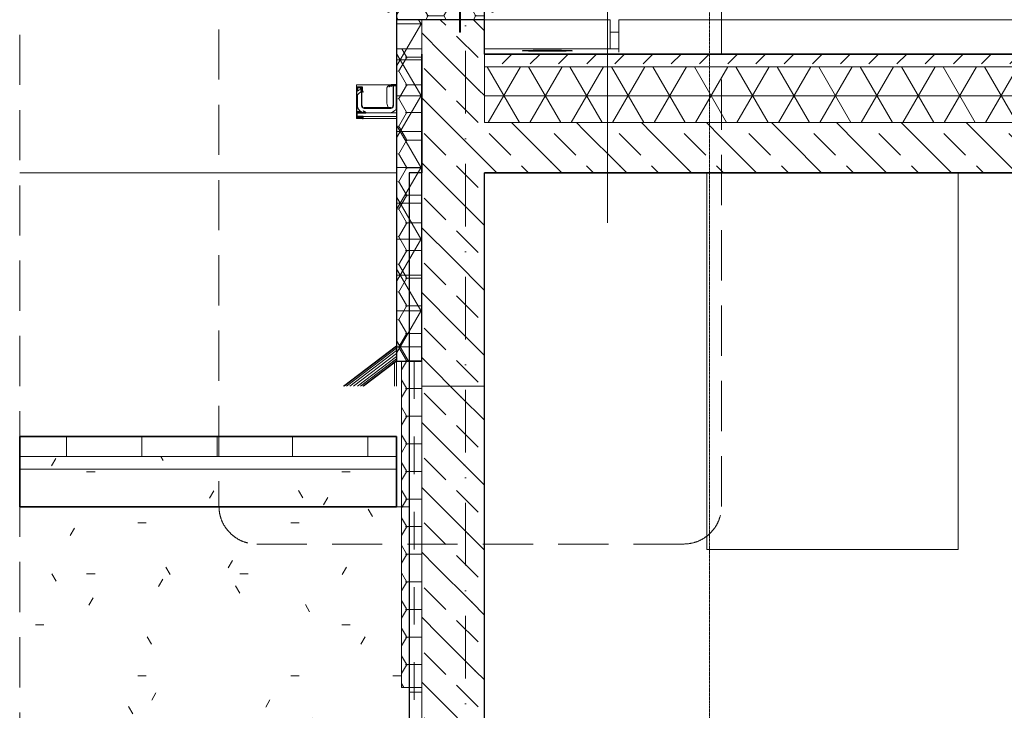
# Model space of a CAD drawing. Header units: millimetres. Extents: x -3176 to 162662, y -36434 to 57907.
# Tile 5 of 155: x 62303 to 66222, y 409 to 3160. Entities that reach past the tile are written whole.
import ezdxf

# ---------------------------------------------------------------- set-up
doc = ezdxf.new("R2010")
doc.units = ezdxf.units.MM
for name, pattern in [('1-Sheet - 32170-CIV-6170-DW-2035-015-02 - PRZEKROJE A-A - B-B$0$A_Dash_1_5mm', [30, 15, -15]), ('1-Sheet - 32170-CIV-6170-DW-2035-015-02 - PRZEKROJE A-A - B-B$0$A_Dash_Dot_2_5mm_Axis', [45, 25, -10, 0, -10]), ('1-Sheet - 32170-CIV-6170-DW-2035-015-02 - PRZEKROJE A-A - B-B$0$A_Hidden_2_0mm', [30, 20, -10]), ('DASHED', [0.75, 0.5, -0.25])]:
    doc.linetypes.add(name, pattern=pattern)
doc.layers.get('0').update_dxf_attribs({"lineweight": 5})
for name, color, linetype, lineweight in [('!UG_kształtki', 10, 'Continuous', 30), ('!UG_wymiary', 7, 'Continuous', 5), ('1-Sheet - 32170-CIV-6170-DW-2035-015-02 - PRZEKROJE A-A - B-B$0$A-COLS', 8, 'Continuous', 0), ('1-Sheet - 32170-CIV-6170-DW-2035-015-02 - PRZEKROJE A-A - B-B$0$A-DETL', 8, 'Continuous', 0), ('1-Sheet - 32170-CIV-6170-DW-2035-015-02 - PRZEKROJE A-A - B-B$0$A-DETL-GENF', 8, 'Continuous', 0), ('1-Sheet - 32170-CIV-6170-DW-2035-015-02 - PRZEKROJE A-A - B-B$0$A-DETL-THIN', 8, 'Continuous', 0), ('1-Sheet - 32170-CIV-6170-DW-2035-015-02 - PRZEKROJE A-A - B-B$0$A-FLOR', 8, 'Continuous', 0), ('1-Sheet - 32170-CIV-6170-DW-2035-015-02 - PRZEKROJE A-A - B-B$0$A-FLOR-HRAL', 8, 'Continuous', 0), ('1-Sheet - 32170-CIV-6170-DW-2035-015-02 - PRZEKROJE A-A - B-B$0$A-FLOR-MCUT', 8, 'Continuous', 0), ('1-Sheet - 32170-CIV-6170-DW-2035-015-02 - PRZEKROJE A-A - B-B$0$A-FLOR-PATT', 8, 'Continuous', 0), ('1-Sheet - 32170-CIV-6170-DW-2035-015-02 - PRZEKROJE A-A - B-B$0$A-GENM', 8, 'Continuous', 0), ('1-Sheet - 32170-CIV-6170-DW-2035-015-02 - PRZEKROJE A-A - B-B$0$A-ROOF', 8, 'Continuous', 0), ('1-Sheet - 32170-CIV-6170-DW-2035-015-02 - PRZEKROJE A-A - B-B$0$A-ROOF-IDEN', 8, 'Continuous', 0), ('1-Sheet - 32170-CIV-6170-DW-2035-015-02 - PRZEKROJE A-A - B-B$0$A-ROOF-PATT', 8, 'Continuous', 0), ('1-Sheet - 32170-CIV-6170-DW-2035-015-02 - PRZEKROJE A-A - B-B$0$A-WALL', 8, 'Continuous', 0), ('1-Sheet - 32170-CIV-6170-DW-2035-015-02 - PRZEKROJE A-A - B-B$0$A-WALL-PATT', 8, 'Continuous', 0), ('1-Sheet - 32170-CIV-6170-DW-2035-015-02 - PRZEKROJE A-A - B-B$0$Q-SPCQ', 8, 'Continuous', 0), ('1-Sheet - 32170-CIV-6170-DW-2035-015-02 - PRZEKROJE A-A - B-B$0$S-BEAM', 8, 'Continuous', 0), ('1-Sheet - 32170-CIV-6170-DW-2035-015-02 - PRZEKROJE A-A - B-B$0$S-GRID', 8, 'Continuous', 0), ('G-ANNO-SYMB', 111, 'DASHED', 9)]:
    doc.layers.add(name, color=color, linetype=linetype, lineweight=lineweight)
pattern_1 = [(315, (15908.845, 400), (12.93157, 12.93157), [12.192, -6.096]), (315, (15922.053, 400), (12.93157, 12.93157), [20.32, 0, 0, 0])]
pattern_2 = [(0, (15908.844, 400), (81.28, 20.32), [3.353, -57.607, 3.353, -57.607, -325.12]), (0, (15908.844, 400), (81.28, 20.32), [-121.92, 3.353, -118.567, 3.353, -57.607, -142.24]), (0, (15908.844, 400), (81.28, 20.32), [-304.8, 3.353, -37.287, 3.353, -98.247]), (120, (15939.324, 410.16), (-58.237636, 60.230545), [3.353, -57.607, 3.353, -57.607, -325.12]), (120, (15939.324, 410.16), (-58.237636, 60.230545), [-121.92, 3.353, -118.567, 3.353, -57.607, -142.24]), (120, (15939.324, 410.16), (-58.237636, 60.230545), [-304.8, 3.353, -37.287, 3.353, -98.247]), (240, (15949.484, 450.8), (-23.042364, -80.550545), [3.353, -57.607, 3.353, -57.607, -325.12]), (240, (15949.484, 450.8), (-23.042364, -80.550545), [-121.92, 3.353, -118.567, 3.353, -57.607, -142.24]), (240, (15949.484, 450.8), (-23.042364, -80.550545), [-304.8, 3.353, -37.287, 3.353, -98.247])]
pattern_3 = [(0, (15908.844, 400), (9.525, 5.499), [6.35, -12.7]), (120, (15908.844, 400), (-9.5247737, 5.499392), [6.35, -12.7]), (60, (15908.844, 400), (0.0002263, 10.998392), [0, -12.7, 6.35, 0])]

# ---------------------------------------------------------------- blocks, each defined once
blk = doc.blocks.new('1-Sheet - 32170-CIV-6170-DW-2035-015-02 - PRZEKROJE A-A - B-B$0$Railing - słupek_balustrady60x6-1062895-B2_SC_AA - Dep_PW')
at = {"layer": '1-Sheet - 32170-CIV-6170-DW-2035-015-02 - PRZEKROJE A-A - B-B$0$A-FLOR-HRAL'}
for p, q in [((6125.53, 389), (6125.53, 412.05)), ((6130.13, 414.71), (6125.93, 412.28)), ((6130.93, 389), (6130.93, 415.17)), ((6131.53, 389), (6131.53, 415.17)), ((6125.53, 358), (6125.53, 384)), ((6130.93, 358), (6130.93, 384)), ((6131.53, 358), (6131.53, 384)), ((6125.53, 326), (6125.53, 353)), ((6130.93, 326), (6130.93, 353)), ((6131.53, 326), (6131.53, 353))]:
    blk.add_line(p, q, dxfattribs=at)
at = {"layer": '1-Sheet - 32170-CIV-6170-DW-2035-015-02 - PRZEKROJE A-A - B-B$0$A-FLOR-HRAL', "flags": 128}
for points in [[(6125.93, 412.28), (6125.84, 412.23), (6125.75, 412.18), (6125.68, 412.14), (6125.61, 412.1), (6125.57, 412.08), (6125.54, 412.06), (6125.53, 412.05)], [(6130.93, 415.17), (6130.91, 415.16), (6130.85, 415.12), (6130.75, 415.07), (6130.63, 415), (6130.47, 414.91), (6130.3, 414.81), (6130.13, 414.71)]]:
    blk.add_lwpolyline(points, dxfattribs=at)
blk = doc.blocks.new('1-Sheet - 32170-CIV-6170-DW-2035-015-02 - PRZEKROJE A-A - B-B$0$Railing - słupek_balustrady60x6-V2-B2_SC_AA - Dep_PW')
at = {"layer": '1-Sheet - 32170-CIV-6170-DW-2035-015-02 - PRZEKROJE A-A - B-B$0$A-FLOR-HRAL'}
for p, q in [((6036.53, 415.17), (6030.59, 415.17)), ((6030.59, 389), (6030.59, 415.17)), ((6030.59, 358), (6030.59, 384)), ((6030.59, 326), (6030.59, 353))]:
    blk.add_line(p, q, dxfattribs=at)
blk = doc.blocks.new('1-Sheet - 32170-CIV-6170-DW-2035-015-02 - PRZEKROJE A-A - B-B$0$Railing - słupek_balustrady60x6-V3-B2_SC_AA - Dep_PW')
at = {"layer": '1-Sheet - 32170-CIV-6170-DW-2035-015-02 - PRZEKROJE A-A - B-B$0$A-FLOR-HRAL'}
for p, q in [((5918.65, 415.17), (5912.65, 415.17)), ((5912.65, 389), (5912.65, 415.17)), ((5918.65, 389), (5918.65, 415.17)), ((5912.65, 358), (5912.65, 384)), ((5918.65, 358), (5918.65, 384)), ((5912.65, 326), (5912.65, 353)), ((5918.65, 326), (5918.65, 353))]:
    blk.add_line(p, q, dxfattribs=at)
blk = doc.blocks.new('1-Sheet - 32170-CIV-6170-DW-2035-015-02 - PRZEKROJE A-A - B-B$0$Railing - słupek_balustrady60x6-V4-B2_SC_AA - Dep_PW')
at = {"layer": '1-Sheet - 32170-CIV-6170-DW-2035-015-02 - PRZEKROJE A-A - B-B$0$A-FLOR-HRAL'}
for p, q in [((5750.53, 327.94), (5750.53, 412.05)), ((5755.13, 414.71), (5750.93, 412.28)), ((5755.93, 327.68), (5755.93, 415.17)), ((5755.93, 415.17), (5756.33, 415.17)), ((5756.53, 415.17), (5756.33, 415.17)), ((5756.53, 389), (5756.53, 415.17)), ((5756.53, 358), (5756.53, 384)), ((5756.53, 327.65), (5756.53, 353))]:
    blk.add_line(p, q, dxfattribs=at)
at = {"layer": '1-Sheet - 32170-CIV-6170-DW-2035-015-02 - PRZEKROJE A-A - B-B$0$A-FLOR-HRAL', "flags": 128}
for points in [[(5750.93, 412.28), (5750.84, 412.23), (5750.75, 412.18), (5750.68, 412.14), (5750.61, 412.1), (5750.57, 412.08), (5750.54, 412.06), (5750.53, 412.05)], [(5755.93, 415.17), (5755.91, 415.16), (5755.85, 415.12), (5755.75, 415.07), (5755.63, 415), (5755.47, 414.91), (5755.3, 414.81), (5755.13, 414.71)]]:
    blk.add_lwpolyline(points, dxfattribs=at)
blk = doc.blocks.new('1-Sheet - 32170-CIV-6170-DW-2035-015-02 - PRZEKROJE A-A - B-B$0$Railing - Railing-1024618-B2_SC_AA - Dep_PW')
at = {"layer": '1-Sheet - 32170-CIV-6170-DW-2035-015-02 - PRZEKROJE A-A - B-B$0$A-FLOR-HRAL'}
for points in [[(5755.78, 415.29), (5757.27, 415.29), (5758.48, 416.17), (5758.94, 417.58), (5758.48, 419), (5757.27, 419.88), (5755.78, 419.88), (5754.54, 418.89), (5754.11, 417.58), (5754.57, 416.17), (5755.14, 415.75)], [(5757.03, 384), (5757.03, 389), (5756.53, 389), (5756.53, 384)], [(5757.03, 353), (5757.03, 358), (5756.53, 358), (5756.53, 353)], [(5757.03, 311), (5757.03, 326), (5756.53, 326), (5756.53, 311)]]:
    blk.add_hatch(color=256, dxfattribs=at).paths.add_polyline_path(points)
for p, q in [((5844.78, 420), (5756.53, 420)), ((5959.78, 420), (5850.28, 420)), ((6036.53, 420), (5965.28, 420)), ((6131.53, 420), (6048.53, 420)), ((5756.53, 415.17), (5844.78, 415.17)), ((5850.28, 415.17), (5959.78, 415.17)), ((5965.28, 415.17), (6036.53, 415.17)), ((6048.53, 415.17), (6131.53, 415.17)), ((5757.03, 389), (5756.53, 389)), ((5756.53, 389), (5756.53, 384)), ((5844.78, 389), (5757.03, 389)), ((5757.03, 384), (5757.03, 389)), ((5959.78, 389), (5850.28, 389)), ((6036.53, 389), (5965.28, 389)), ((6132.03, 389), (6048.53, 389)), ((6132.03, 389), (6132.03, 384)), ((5756.53, 384), (5757.03, 384)), ((5757.03, 384), (5844.78, 384)), ((5850.28, 384), (5959.78, 384)), ((5965.28, 384), (6036.53, 384)), ((6048.53, 384), (6132.03, 384)), ((5757.03, 358), (5756.53, 358)), ((5756.53, 358), (5756.53, 353)), ((5844.78, 358), (5757.03, 358)), ((5757.03, 353), (5757.03, 358)), ((5959.78, 358), (5850.28, 358)), ((6036.53, 358), (5965.28, 358)), ((6132.03, 358), (6048.53, 358)), ((6132.03, 358), (6132.03, 353)), ((5756.53, 353), (5757.03, 353)), ((5757.03, 353), (5844.78, 353)), ((5850.28, 353), (5959.78, 353)), ((5965.28, 353), (6036.53, 353)), ((6048.53, 353), (6132.03, 353)), ((5757.03, 326), (5756.53, 326)), ((5756.53, 326), (5756.53, 323.5)), ((5757.03, 323.5), (5757.03, 326)), ((5844.78, 326), (5770.03, 326)), ((5959.78, 326), (5850.28, 326)), ((6036.53, 326), (5965.28, 326)), ((6132.03, 326), (6048.53, 326)), ((6132.03, 326), (6132.03, 316)), ((5756.53, 323.5), (5756.53, 316)), ((5757.03, 316), (5757.03, 323.5)), ((5756.53, 316), (5756.53, 311)), ((5757.03, 311), (5757.03, 316)), ((5756.53, 311), (5757.03, 311)), ((5816.53, 311), (5820.03, 311))]:
    blk.add_line(p, q, dxfattribs=at)
for start, end in [(0, 180), (180, 0)]:
    blk.add_arc((5756.53, 417.58), 2.41, start, end, dxfattribs=at)
for points, knots in [([(5755.73, 419.86), (5755.69, 419.85), (5755.59, 419.81), (5755.46, 419.75), (5755.32, 419.68), (5755.18, 419.59), (5755.01, 419.47), (5754.85, 419.33), (5754.71, 419.18), (5754.64, 419.1), (5754.61, 419.06)], [-0.3927693, -0.3927693, -0.3927693, -0.3927693, -0.375, -0.3541667, -0.3333333, -0.3125, -0.2916667, -0.25, -0.2291667, -0.2083333, -0.2083333, -0.2083333, -0.2083333]), ([(5758.44, 419.06), (5758.41, 419.1), (5758.34, 419.18), (5758.2, 419.33), (5758.04, 419.47), (5757.87, 419.59), (5757.74, 419.68), (5757.6, 419.75), (5757.46, 419.81), (5757.37, 419.85), (5757.32, 419.86)], [-0.7916667, -0.7916667, -0.7916667, -0.7916667, -0.7708333, -0.75, -0.7083333, -0.6875, -0.6666667, -0.6458333, -0.625, -0.6072307, -0.6072307, -0.6072307, -0.6072307]), ([(6131.53, 420), (6131.58, 420), (6131.68, 420), (6131.84, 419.98), (6132, 419.96), (6132.15, 419.92), (6132.3, 419.87), (6132.45, 419.82), (6132.6, 419.75), (6132.74, 419.68), (6132.87, 419.59), (6133.04, 419.47), (6133.2, 419.33), (6133.34, 419.18), (6133.48, 419.02), (6133.62, 418.8), (6133.76, 418.51), (6133.9, 418.11), (6133.94, 417.8), (6133.94, 417.58)], [0.5, 0.5, 0.5, 0.5, 0.5208333, 0.5416667, 0.5625, 0.5833333, 0.6041667, 0.625, 0.6458333, 0.6666667, 0.6875, 0.7083333, 0.75, 0.7708333, 0.7916667, 0.8333333, 0.875, 0.9166667, 1, 1, 1, 1]), ([(5754.5, 418.9), (5754.48, 418.86), (5754.4, 418.74), (5754.29, 418.51), (5754.15, 418.11), (5754.11, 417.8), (5754.11, 417.58)], [-0.1832769, -0.1832769, -0.1832769, -0.1832769, -0.1666667, -0.125, -0.0833333, 0, 0, 0, 0]), ([(5754.11, 417.58), (5754.11, 417.37), (5754.15, 417.06), (5754.29, 416.66), (5754.41, 416.41), (5754.5, 416.27), (5754.54, 416.21)], [-1, -1, -1, -1, -0.9166667, -0.875, -0.8333333, -0.807426, -0.807426, -0.807426, -0.807426]), ([(5754.61, 416.11), (5754.64, 416.07), (5754.71, 415.99), (5754.85, 415.84), (5755.01, 415.7), (5755.18, 415.58), (5755.32, 415.49), (5755.46, 415.42), (5755.59, 415.36), (5755.69, 415.32), (5755.73, 415.31)], [-0.7916667, -0.7916667, -0.7916667, -0.7916667, -0.7708333, -0.75, -0.7083333, -0.6875, -0.6666667, -0.6458333, -0.625, -0.6072307, -0.6072307, -0.6072307, -0.6072307]), ([(5757.32, 415.31), (5757.37, 415.32), (5757.46, 415.36), (5757.6, 415.42), (5757.74, 415.49), (5757.87, 415.58), (5758.04, 415.7), (5758.2, 415.84), (5758.34, 415.99), (5758.41, 416.07), (5758.44, 416.11)], [-0.3927693, -0.3927693, -0.3927693, -0.3927693, -0.375, -0.3541667, -0.3333333, -0.3125, -0.2916667, -0.25, -0.2291667, -0.2083333, -0.2083333, -0.2083333, -0.2083333]), ([(5758.51, 416.21), (5758.55, 416.27), (5758.64, 416.41), (5758.76, 416.66), (5758.9, 417.06), (5758.94, 417.37), (5758.94, 417.58)], [-0.192574, -0.192574, -0.192574, -0.192574, -0.1666667, -0.125, -0.0833333, 0, 0, 0, 0]), ([(5758.94, 417.58), (5758.94, 417.8), (5758.9, 418.11), (5758.76, 418.51), (5758.65, 418.74), (5758.58, 418.86), (5758.55, 418.9)], [-1, -1, -1, -1, -0.9166667, -0.875, -0.8333333, -0.8167231, -0.8167231, -0.8167231, -0.8167231]), ([(6133.94, 417.58), (6133.94, 417.37), (6133.9, 417.06), (6133.76, 416.66), (6133.62, 416.37), (6133.48, 416.15), (6133.34, 415.99), (6133.2, 415.84), (6133, 415.66), (6132.78, 415.52), (6132.6, 415.42), (6132.45, 415.35), (6132.3, 415.3), (6132.15, 415.25), (6132, 415.21), (6131.84, 415.19), (6131.68, 415.17), (6131.58, 415.17), (6131.53, 415.17)], [0, 0, 0, 0, 0.0833333, 0.125, 0.1666667, 0.2083333, 0.2291667, 0.25, 0.2916667, 0.3333333, 0.3541667, 0.375, 0.3958333, 0.4166667, 0.4375, 0.4583333, 0.4791667, 0.5, 0.5, 0.5, 0.5])]:
    blk.add_open_spline(points, degree=3, knots=knots, dxfattribs=at)
for points in [[(5757.15, 419.92), (5757.1, 419.93), (5757, 419.96), (5756.84, 419.98), (5756.68, 420), (5756.53, 420), (5756.37, 420), (5756.21, 419.98), (5756.05, 419.96), (5755.95, 419.93), (5755.9, 419.92)], [(5755.9, 415.25), (5755.95, 415.24), (5756.05, 415.21), (5756.21, 415.19), (5756.37, 415.17), (5756.53, 415.17), (5756.68, 415.17), (5756.84, 415.19), (5757, 415.21), (5757.1, 415.24), (5757.15, 415.25)]]:
    blk.add_open_spline(points, degree=3, dxfattribs=at)
for name, p in [('1-Sheet - 32170-CIV-6170-DW-2035-015-02 - PRZEKROJE A-A - B-B$0$Railing - słupek_balustrady60x6-V4-B2_SC_AA - Dep_PW', (0, 0)), ('1-Sheet - 32170-CIV-6170-DW-2035-015-02 - PRZEKROJE A-A - B-B$0$Railing - słupek_balustrady60x6-V3-B2_SC_AA - Dep_PW', (-117.94, 0)), ('1-Sheet - 32170-CIV-6170-DW-2035-015-02 - PRZEKROJE A-A - B-B$0$Railing - słupek_balustrady60x6-V3-B2_SC_AA - Dep_PW', (0, 0)), ('1-Sheet - 32170-CIV-6170-DW-2035-015-02 - PRZEKROJE A-A - B-B$0$Railing - słupek_balustrady60x6-V2-B2_SC_AA - Dep_PW', (0, 0)), ('1-Sheet - 32170-CIV-6170-DW-2035-015-02 - PRZEKROJE A-A - B-B$0$Railing - słupek_balustrady60x6-1062895-B2_SC_AA - Dep_PW', (0, 0))]:
    blk.add_blockref(name, p)
blk = doc.blocks.new('1-Sheet - 32170-CIV-6170-DW-2035-015-02 - PRZEKROJE A-A - B-B$0$Galeco STAL2 - System rynnowy - Orynnowanie - Orynnowanie - montaż z maskownicą-1091952-B2_SC_AA - Dep_PW')
at = {"layer": '1-Sheet - 32170-CIV-6170-DW-2035-015-02 - PRZEKROJE A-A - B-B$0$A-GENM', "lineweight": 25}
for p, q in [((5717.93, 289.09), (5715.62, 289.09)), ((5715.62, 289.09), (5715.62, 277.42)), ((5715.7, 278.93), (5715.7, 289.01)), ((5715.7, 289.01), (5717.85, 289.01)), ((5715.71, 288.01), (5715.71, 287.83)), ((5715.79, 287.83), (5715.79, 288.01)), ((5716.51, 287.97), (5715.89, 287.75)), ((5715.92, 287.68), (5716.54, 287.89)), ((5716.54, 287.89), (5716.51, 287.97)), ((5717.63, 288.01), (5717.63, 281.75)), ((5717.71, 281.75), (5717.71, 288.01)), ((5717.85, 289.01), (5717.85, 287.69)), ((5717.93, 287.69), (5717.93, 289.09)), ((5718.19, 287.12), (5718.23, 287.19)), ((5729.84, 289.96), (5729.18, 289.58)), ((5729.18, 289.58), (5729.22, 289.51)), ((5729.22, 289.51), (5729.88, 289.89)), ((5730.22, 289.69), (5730.22, 281.75)), ((5730.3, 281.75), (5730.3, 289.69)), ((5719.16, 278.93), (5715.7, 278.93)), ((5715.84, 277.38), (5715.84, 278.85)), ((5715.84, 278.85), (5719.16, 278.85)), ((5718.66, 279.42), (5718.62, 279.35)), ((5718.62, 279.35), (5719.19, 279.03)), ((5729.3, 280.83), (5718.63, 280.83)), ((5718.63, 280.75), (5729.3, 280.75)), ((5719.23, 279.1), (5718.66, 279.42)), ((5719.19, 279.03), (5719.16, 278.93)), ((5718.23, 277.38), (5715.84, 277.38)), ((5715.88, 277.16), (5718.01, 277.16)), ((5718.01, 277.16), (5718.01, 276.69)), ((5718.23, 276.69), (5718.23, 277.38))]:
    blk.add_line(p, q, dxfattribs=at)
for centre, radius, start, end in [((5716.71, 288.01), 1, 0, 180.2487), ((5715.87, 287.83), 0.16, 180, 288.9343), ((5716.71, 288.01), 0.92, 0, 180.2487), ((5715.87, 287.83), 0.08, 180, 288.9343), ((5718.49, 287.69), 0.647, 180, 241.9275), ((5718.49, 287.69), 0.567, 180, 241.9275), ((5729.99, 289.69), 0.307, 0, 120), ((5729.99, 289.69), 0.227, 0, 120), ((5718.63, 281.75), 1, 180, 270), ((5718.63, 281.75), 0.92, 180, 270), ((5719.16, 278.98), 0.13, 270, 60), ((5729.3, 281.75), 1, 270, 0), ((5729.3, 281.75), 0.92, 270.0077, 0), ((5715.88, 277.42), 0.26, 180, 270), ((5718.12, 276.69), 0.11, 180, 0)]:
    blk.add_arc(centre, radius, start, end, dxfattribs=at)
blk = doc.blocks.new('1-Sheet - 32170-CIV-6170-DW-2035-015-02 - PRZEKROJE A-A - B-B$0$Galeco STAL2 - Hak doczołowy - Galeco STAL2 - Hak doczołowy-V6-B2_SC_AA - Dep_PW')
at = {"layer": '1-Sheet - 32170-CIV-6170-DW-2035-015-02 - PRZEKROJE A-A - B-B$0$Q-SPCQ'}
for p, q in [((5729.78, 290.06), (5728.48, 289.31)), ((5717.15, 288.21), (5715.93, 287.98)), ((5715.93, 287.98), (5715.95, 287.86)), ((5715.95, 287.86), (5717.17, 288.09)), ((5717.51, 287.41), (5716.33, 286.47)), ((5717.51, 287.82), (5717.51, 287.41)), ((5717.51, 287.41), (5717.51, 287.82)), ((5728.48, 289.31), (5728.54, 289.21)), ((5728.54, 289.21), (5729.18, 289.58)), ((5731.35, 289.69), (5730.42, 289.69)), ((5731.47, 289.69), (5731.35, 289.69)), ((5731.35, 288.89), (5731.35, 289.69)), ((5731.35, 289.69), (5731.35, 288.89)), ((5731.35, 282.69), (5731.35, 288.89)), ((5731.47, 288.89), (5731.47, 289.69)), ((5731.47, 288.89), (5731.47, 289.69)), ((5731.47, 288.89), (5731.47, 282.69)), ((5715.95, 285.64), (5715.95, 281.82)), ((5731.35, 282.69), (5731.35, 280.17)), ((5731.47, 280.17), (5731.47, 282.69)), ((5718.24, 279.54), (5718.32, 279.68)), ((5718.87, 279.17), (5718.24, 279.54)), ((5718.32, 279.68), (5719.59, 278.95)), ((5719.59, 278.95), (5728.59, 278.95)), ((5731.35, 280.17), (5731.35, 280.92)), ((5731.35, 280.17), (5731.47, 280.17)), ((5731.47, 280.17), (5731.35, 280.17)), ((5731.47, 280.17), (5731.47, 280.92))]:
    blk.add_line(p, q, dxfattribs=at)
for centre, radius, start, end in [((5729.99, 289.69), 0.427, 0, 120), ((5729.99, 289.69), 0.427, 0, 120), ((5717.07, 285.64), 1.12, 131.7822, 180), ((5717.07, 285.64), 1.12, 143.8367, 180), ((5717.23, 287.82), 0.4, 0, 101), ((5717.23, 287.82), 0.4, 0, 101), ((5717.23, 287.82), 0.28, 0, 101), ((5717.23, 287.82), 0.28, 0, 101), ((5729.99, 289.69), 0.307, 0, 120), ((5729.99, 289.69), 0.307, 0, 120), ((5718.8, 281.82), 2.85, 180, 270), ((5718.63, 281.75), 1, 183.1526, 270), ((5718.81, 279.08), 0.108, 262.3898, 60), ((5718.81, 279.08), 0.108, 305.3744, 60), ((5728.59, 282.68), 3.73, 270, 317.6741), ((5729.3, 281.75), 1, 270, 356.8474)]:
    blk.add_arc(centre, radius, start, end, dxfattribs=at)
blk = doc.blocks.new('1-Sheet - 32170-CIV-6170-DW-2035-015-02 - PRZEKROJE A-A - B-B$0$Galeco STAL2 - Hak doczołowy - Galeco STAL2 - Hak doczołowy-V7-B2_SC_AA - Dep_PW')
at = {"layer": '1-Sheet - 32170-CIV-6170-DW-2035-015-02 - PRZEKROJE A-A - B-B$0$Q-SPCQ'}
for p, q in [((5717.51, 287.82), (5717.51, 287.41)), ((5717.51, 287.41), (5717.51, 287.82)), ((5731.47, 289.69), (5731.35, 289.69)), ((5731.47, 288.89), (5731.47, 289.69)), ((5731.47, 288.89), (5731.47, 289.69)), ((5731.35, 280.17), (5731.47, 280.17)), ((5731.47, 280.17), (5731.35, 280.17)), ((5731.47, 280.17), (5731.47, 280.92)), ((5731.47, 280.17), (5731.47, 280.92))]:
    blk.add_line(p, q, dxfattribs=at)
for centre, radius, start, end in [((5729.99, 289.69), 0.427, 0, 120), ((5729.99, 289.69), 0.427, 0, 120), ((5717.07, 285.64), 1.12, 143.8367, 180), ((5717.07, 285.64), 1.12, 143.8367, 180), ((5717.23, 287.82), 0.4, 0, 101), ((5717.23, 287.82), 0.4, 0, 101), ((5717.23, 287.82), 0.28, 0, 101), ((5717.23, 287.82), 0.28, 0, 101), ((5729.99, 289.69), 0.307, 0, 120), ((5729.99, 289.69), 0.307, 0, 120), ((5718.81, 279.08), 0.108, 305.3744, 60), ((5718.81, 279.08), 0.108, 305.3744, 60)]:
    blk.add_arc(centre, radius, start, end, dxfattribs=at)
blk = doc.blocks.new('1-Sheet - 32170-CIV-6170-DW-2035-015-02 - PRZEKROJE A-A - B-B$0$Galeco STAL2 - Hak doczołowy - Galeco STAL2 - Hak doczołowy-V8-B2_SC_AA - Dep_PW')
at = {"layer": '1-Sheet - 32170-CIV-6170-DW-2035-015-02 - PRZEKROJE A-A - B-B$0$Q-SPCQ'}
for p, q in [((5717.51, 287.82), (5717.51, 287.41)), ((5717.51, 287.41), (5717.51, 287.82)), ((5731.47, 289.69), (5731.35, 289.69)), ((5731.47, 288.89), (5731.47, 289.69)), ((5731.47, 280.17), (5731.35, 280.17)), ((5731.47, 280.17), (5731.47, 280.92))]:
    blk.add_line(p, q, dxfattribs=at)
for centre, radius, start, end in [((5729.99, 289.69), 0.427, 0, 120), ((5729.99, 289.69), 0.427, 0, 120), ((5717.07, 285.64), 1.12, 143.8367, 180), ((5717.07, 285.64), 1.12, 143.8367, 180), ((5717.23, 287.82), 0.4, 0, 101), ((5717.23, 287.82), 0.4, 0, 101), ((5717.23, 287.82), 0.28, 0, 101), ((5717.23, 287.82), 0.28, 0, 101), ((5729.99, 289.69), 0.307, 0, 120), ((5729.99, 289.69), 0.307, 0, 120), ((5718.81, 279.08), 0.108, 305.3744, 60), ((5718.81, 279.08), 0.108, 305.3744, 60)]:
    blk.add_arc(centre, radius, start, end, dxfattribs=at)
blk = doc.blocks.new('1-Sheet - 32170-CIV-6170-DW-2035-015-02 - PRZEKROJE A-A - B-B$0$Galeco STAL2 - System rynnowy - Orynnowanie - Orynnowanie - montaż z maskownicą-1090903-B2_SC_AA - Dep_PW')
at = {"layer": '1-Sheet - 32170-CIV-6170-DW-2035-015-02 - PRZEKROJE A-A - B-B$0$A-GENM'}
for p, q in [((5729.67, 290), (5715.62, 290)), ((5715.62, 290), (5715.62, 289.69)), ((5715.62, 289.09), (5715.62, 289.69)), ((5731.53, 290), (5729.81, 290)), ((5715.69, 280.75), (5716.19, 280.75)), ((5715.7, 279.42), (5717.29, 279.42)), ((5718.43, 279.42), (5718.76, 279.42)), ((5719.16, 278.85), (5731.53, 278.85)), ((5715.62, 276.7), (5715.62, 277.39)), ((5715.62, 277.39), (5715.84, 277.39)), ((5715.62, 276.7), (5715.62, 276.59)), ((5715.62, 276.59), (5731.53, 276.59)), ((5718.23, 277.39), (5731.53, 277.39))]:
    blk.add_line(p, q, dxfattribs=at)
blk = doc.blocks.new('1-Sheet - 32170-CIV-6170-DW-2035-015-02 - PRZEKROJE A-A - B-B$0$Galeco STAL2 - Hak doczołowy - Galeco STAL2 - Hak doczołowy-V9-B2_SC_AA - Dep_PW')
at = {"layer": '1-Sheet - 32170-CIV-6170-DW-2035-015-02 - PRZEKROJE A-A - B-B$0$Q-SPCQ'}
for p, q in [((5731.53, 290.12), (5729.37, 290.12)), ((5729.37, 290.12), (5729.37, 289.8)), ((5727.7, 288.89), (5727.7, 282.69)), ((5729.14, 289.69), (5728.5, 289.69)), ((5730.22, 289.69), (5729.54, 289.69)), ((5731.53, 289.69), (5731.35, 289.69)), ((5729.37, 279.03), (5729.37, 278.95)), ((5729.37, 278.95), (5731.53, 278.95)), ((5731.35, 280.17), (5731.53, 280.17))]:
    blk.add_line(p, q, dxfattribs=at)
for centre, radius, start, end in [((5728.5, 288.89), 0.8, 90, 180), ((5728.5, 288.89), 0.8, 90, 165), ((5730.45, 282.69), 2.75, 180, 220.1562)]:
    blk.add_arc(centre, radius, start, end, dxfattribs=at)
blk = doc.blocks.new('1-Sheet - 32170-CIV-6170-DW-2035-015-02 - PRZEKROJE A-A - B-B$0$Wall Sweep - ATTYKA_OPIERZENIE_5_20_10-V10-B2_SC_AA - Dep_PW')
at = {"layer": '1-Sheet - 32170-CIV-6170-DW-2035-015-02 - PRZEKROJE A-A - B-B$0$A-DETL-GENF'}
h = blk.add_hatch(dxfattribs=at)
h.set_pattern_fill('FP_11', color=256, style=0, pattern_type=2)
h.set_pattern_definition([(0, (15260.114, 400), (0, 12.495), []), (45, (15260.114, 400), (0, 12.494577), [17.671, -17.671]), (315, (15260.114, 400), (0, -12.494577), [17.671, -17.671])])
h.paths.add_polyline_path([(5762.28, 321), (5766.53, 321), (5766.53, 323.5), (5731.53, 323.5), (5731.53, 321), (5755.14, 321)])
h = blk.add_hatch(dxfattribs=at)
h.set_pattern_fill('FP_12', color=256, style=0, pattern_type=2)
h.set_pattern_definition([(0, (15260.114, 400), (9.525, 5.499), [6.35, -12.7]), (240, (15260.114, 400), (-0.0002263, -10.998392), [6.35, -12.7]), (300, (15260.114, 400), (9.5247737, -5.499392), [0, -12.7, 6.35, 0])])
h.paths.add_polyline_path([(5748, 316), (5766.53, 316), (5766.53, 321), (5731.53, 321), (5731.53, 316), (5740.86, 316)])
for p, q in [((5728.03, 319.2), (5728.03, 328.8)), ((5728.24, 329), (5769.84, 327.02)), ((5728.53, 320.48), (5728.53, 328.28)), ((5728.74, 328.48), (5731.71, 328.33)), ((5733.97, 324.6), (5731.88, 328.23)), ((5764.08, 324.6), (5765.25, 326.63)), ((5765.43, 326.73), (5769.34, 326.54)), ((5769.53, 320.52), (5769.53, 326.34)), ((5770.03, 326.82), (5770.03, 319.2)), ((5728.58, 319.1), (5730.03, 321.5)), ((5731.53, 321), (5731.53, 323.5)), ((5731.53, 323.5), (5766.53, 323.5)), ((5731.53, 323.5), (5766.53, 323.5)), ((5731.53, 321), (5731.53, 323.5)), ((5734.15, 324.5), (5763.91, 324.5)), ((5766.53, 323.5), (5766.53, 321)), ((5766.53, 323.5), (5766.53, 321)), ((5769.47, 319.1), (5768.03, 321.5)), ((5728.23, 319), (5728.41, 319)), ((5766.53, 321), (5731.53, 321)), ((5731.53, 316), (5731.53, 321)), ((5731.53, 321), (5766.53, 321)), ((5766.53, 321), (5731.53, 321)), ((5766.53, 321), (5766.53, 316)), ((5769.83, 319), (5769.64, 319)), ((5766.53, 316), (5731.53, 316))]:
    blk.add_line(p, q, dxfattribs=at)
for centre, start, end in [((5728.23, 328.8), 87.2737, 180), ((5728.73, 328.28), 87.2737, 180), ((5731.7, 328.13), 30, 87.2737), ((5765.42, 326.53), 87.2737, 150), ((5769.33, 326.34), 0, 87.2737), ((5769.83, 326.82), 0, 87.2737), ((5734.15, 324.7), 210, 270), ((5763.91, 324.7), 270, 330), ((5728.23, 319.2), 180, 270), ((5728.41, 319.2), 270, 329.0362), ((5769.64, 319.2), 210.9638, 270), ((5769.83, 319.2), 270, 0)]:
    blk.add_arc(centre, 0.2, start, end, dxfattribs=at)
blk = doc.blocks.new('1-Sheet - 32170-CIV-6170-DW-2035-015-02 - PRZEKROJE A-A - B-B')
at = {"layer": '1-Sheet - 32170-CIV-6170-DW-2035-015-02 - PRZEKROJE A-A - B-B$0$A-DETL-GENF'}
h = blk.add_hatch(dxfattribs=at)
h.set_pattern_fill('FP_14', color=8, style=0, pattern_type=2)
h.set_pattern_definition(pattern_3)
h.paths.add_polyline_path([(6390.26, 180), (6390.26, 304.35), (6380.26, 304.35), (6380.26, 180), (6389.59, 180)])
h = blk.add_hatch(dxfattribs=at)
h.set_pattern_fill('FP_14', color=8, style=0, pattern_type=2)
h.set_pattern_definition(pattern_3)
h.paths.add_polyline_path([(6385.26, 50), (6390.26, 50), (6390.26, 180), (6382.26, 180), (6382.26, 50)])
h = blk.add_hatch(dxfattribs=at)
h.set_pattern_fill('FP_9', color=8, style=0, pattern_type=2)
h.set_pattern_definition(pattern_2)
h.paths.add_polyline_path([(6305.26, -250), (6355.26, -250), (6365.26, -240), (6365.26, -205), (6385.26, -205), (6385.26, 122), (6230.26, 122), (6230.26, -120.1), (6276.37, -199.96)])
at = {"layer": '1-Sheet - 32170-CIV-6170-DW-2035-015-02 - PRZEKROJE A-A - B-B$0$A-FLOR-PATT', "lineweight": 9}
h = blk.add_hatch(dxfattribs=at)
h.set_pattern_fill('FP_10', color=256, style=0, pattern_type=2)
h.set_pattern_definition([(90, (15908.844, 400), (-30, 2e-15), [])])
h.paths.add_polyline_path([(6361.02, 142), (6380.26, 142), (6380.26, 150), (6230.26, 150), (6230.26, 142), (6346.73, 142)])
h = blk.add_hatch(dxfattribs=at)
h.set_pattern_fill('FP_9', color=256, style=0, pattern_type=2)
h.set_pattern_definition(pattern_2)
h.paths.add_polyline_path([(6361.02, 137), (6380.26, 137), (6380.26, 142), (6230.26, 142), (6230.26, 137), (6346.73, 137)])
h = blk.add_hatch(dxfattribs=at)
h.set_pattern_fill('FP_9', color=256, style=0, pattern_type=2)
h.set_pattern_definition(pattern_2)
h.paths.add_polyline_path([(6230.26, 122), (6380.26, 122), (6380.26, 137), (6230.26, 137), (6230.26, 126.98)])
at = {"layer": '1-Sheet - 32170-CIV-6170-DW-2035-015-02 - PRZEKROJE A-A - B-B$0$A-ROOF-PATT', "lineweight": 9}
h = blk.add_hatch(dxfattribs=at)
h.set_pattern_fill('FP_8', color=256, angle=135, style=0, pattern_type=2)
h.set_pattern_definition([(45, (15908.845, 400), (-0.000707, 11.22532), [7.938, -7.938])])
h.paths.add_polyline_path([(6661, 297.25), (6690.26, 297.25), (6690.26, 302.25), (6415.26, 302.25), (6415.26, 297.25), (6646.72, 297.25)])
h.paths.add_polyline_path([(6970.26, 297.25), (6970.26, 302.25), (6830.26, 302.25), (6830.26, 297.25), (6960.99, 297.25)])
h = blk.add_hatch(dxfattribs=at)
h.set_pattern_fill('FP_5', color=256, angle=90, style=0, pattern_type=2)
h.set_pattern_definition([(3e-14, (15908.844, 400), (-6e-15, 14.287), []), (60, (15908.844, 400), (-12.372905, 7.1435), []), (120, (15908.844, 400), (-12.372905, -7.1435), [])])
h.paths.add_polyline_path([(6415.26, 275), (6690.26, 275), (6690.26, 297.25), (6415.26, 297.25), (6415.26, 278.77)])
h.paths.add_polyline_path([(6970.26, 275), (6970.26, 297.25), (6830.26, 297.25), (6830.26, 275), (6960.99, 275)])
h = blk.add_hatch(dxfattribs=at)
h.set_pattern_fill('FP_3', color=256, angle=45, style=0, pattern_type=2)
h.set_pattern_definition([(315, (15908.845, 400), (12.93157, 12.93157), [12.192, -6.096]), (315, (15922.053, 400), (12.93157, 12.93157), [20.32, 0, 0, 0])])
h.paths.add_polyline_path([(6710.26, 255), (6710.26, 275), (6390.26, 275), (6390.26, 255), (6703.86, 255)])
h.paths.add_polyline_path([(6970.26, 255), (6970.26, 275), (6810.26, 275), (6810.26, 255), (6960.99, 255)])
at = {"layer": '1-Sheet - 32170-CIV-6170-DW-2035-015-02 - PRZEKROJE A-A - B-B$0$A-WALL-PATT', "lineweight": 9}
h = blk.add_hatch(dxfattribs=at)
h.set_pattern_fill('FP_5', color=256, angle=90, style=0, pattern_type=2)
h.set_pattern_definition([(5e-14, (15908.844, 400), (-1e-14, 14.287), []), (60, (15908.844, 400), (-12.372905, 7.1435), []), (120, (15908.844, 400), (-12.372905, -7.1435), [])])
h.paths.add_polyline_path([(6389.59, 302.25), (6390.26, 302.25), (6390.26, 316), (6380.26, 316), (6380.26, 302.25)])
h = blk.add_hatch(dxfattribs=at)
h.set_pattern_fill('FP_3', color=256, angle=45, style=0, pattern_type=2)
h.set_pattern_definition(pattern_1)
h.paths.add_polyline_path([(6415.26, 275), (6415.26, 316), (6390.26, 316), (6390.26, 275), (6403.87, 275)])
h = blk.add_hatch(dxfattribs=at)
h.set_pattern_fill('FP_5', color=256, angle=90, style=0, pattern_type=2)
h.set_pattern_definition([(0, (15908.844, 400), (0, 14.287), []), (60, (15908.844, 400), (-12.372905, 7.1435), []), (120, (15908.844, 400), (-12.372905, -7.1435), [])])
h.paths.add_polyline_path([(6390.26, 180), (6390.26, 302.25), (6380.26, 302.25), (6380.26, 180), (6389.59, 180)])
h = blk.add_hatch(dxfattribs=at)
h.set_pattern_fill('FP_4', color=256, angle=90, style=0, pattern_type=2)
h.set_pattern_definition([(5e-14, (15908.844, 400), (9.525, 5.499), [6.35, -12.7]), (120, (15908.844, 400), (-9.5247737, 5.499392), [6.35, -12.7]), (60, (15908.844, 400), (0.0002263, 10.998392), [0, -12.7, 6.35, 0])])
h.paths.add_polyline_path([(6385.26, -210), (6390.26, -210), (6390.26, 255), (6385.26, 255), (6385.26, -205)])
h = blk.add_hatch(dxfattribs=at)
h.set_pattern_fill('FP_3', color=256, angle=45, style=0, pattern_type=2)
h.set_pattern_definition(pattern_1)
h.paths.add_polyline_path([(6415.26, -210), (6415.26, 255), (6390.26, 255), (6390.26, -210)])
at = {"layer": '1-Sheet - 32170-CIV-6170-DW-2035-015-02 - PRZEKROJE A-A - B-B$0$A-COLS'}
blk.add_line((6379.49, 179.39), (6379.49, 170), dxfattribs=at)
at = {"layer": '1-Sheet - 32170-CIV-6170-DW-2035-015-02 - PRZEKROJE A-A - B-B$0$A-DETL', "linetype": '1-Sheet - 32170-CIV-6170-DW-2035-015-02 - PRZEKROJE A-A - B-B$0$A_Hidden_2_0mm'}
for p, q in [((6230.26, -250), (6230.26, 490)), ((6309.58, 462.13), (6309.58, 122.13)), ((6509.58, 122.13), (6509.58, 462.13)), ((6324.58, 107.13), (6494.58, 107.13))]:
    blk.add_line(p, q, dxfattribs=at)
at = {"layer": '1-Sheet - 32170-CIV-6170-DW-2035-015-02 - PRZEKROJE A-A - B-B$0$A-DETL', "linetype": '1-Sheet - 32170-CIV-6170-DW-2035-015-02 - PRZEKROJE A-A - B-B$0$A_Dash_1_5mm'}
blk.add_line((6387.26, 180), (6387.26, -207), dxfattribs=at)
at = {"layer": '1-Sheet - 32170-CIV-6170-DW-2035-015-02 - PRZEKROJE A-A - B-B$0$A-DETL', "linetype": '1-Sheet - 32170-CIV-6170-DW-2035-015-02 - PRZEKROJE A-A - B-B$0$A_Hidden_2_0mm'}
for centre, start, end in [((6324.58, 122.13), 180, 270), ((6494.58, 122.13), 270, 0)]:
    blk.add_arc(centre, 15, start, end, dxfattribs=at)
at = {"layer": '1-Sheet - 32170-CIV-6170-DW-2035-015-02 - PRZEKROJE A-A - B-B$0$A-DETL-THIN'}
for p, q in [((6380.26, 180), (6380.26, 304.35)), ((6380.26, 304.35), (6390.26, 304.35)), ((6390.26, 304.35), (6390.26, 180)), ((6230.26, 255), (6380.26, 255)), ((6390.26, 180), (6380.26, 180)), ((6390.26, 180), (6382.26, 180)), ((6382.26, 180), (6382.26, 50)), ((6390.26, 50), (6390.26, 180)), ((6230.26, 122), (6385.26, 122)), ((6385.26, 122), (6385.26, -205)), ((6382.26, 50), (6390.26, 50))]:
    blk.add_line(p, q, dxfattribs=at)
at = {"layer": '1-Sheet - 32170-CIV-6170-DW-2035-015-02 - PRZEKROJE A-A - B-B$0$A-FLOR', "lineweight": 35}
for p, q in [((6380.26, 150), (6230.26, 150)), ((6230.26, 150), (6230.26, 122)), ((6380.26, 122), (6380.26, 150)), ((6230.26, 122), (6380.26, 122))]:
    blk.add_line(p, q, dxfattribs=at)
at = {"layer": '1-Sheet - 32170-CIV-6170-DW-2035-015-02 - PRZEKROJE A-A - B-B$0$A-FLOR-MCUT'}
for p, q in [((6380.26, 142), (6230.26, 142)), ((6380.26, 137), (6230.26, 137))]:
    blk.add_line(p, q, dxfattribs=at)
at = {"layer": '1-Sheet - 32170-CIV-6170-DW-2035-015-02 - PRZEKROJE A-A - B-B$0$A-ROOF', "lineweight": 35}
for p, q in [((6390.26, 302.25), (6390.26, 255)), ((6690.26, 302.25), (6415.26, 302.25)), ((6415.26, 255), (6710.26, 255))]:
    blk.add_line(p, q, dxfattribs=at)
at = {"layer": '1-Sheet - 32170-CIV-6170-DW-2035-015-02 - PRZEKROJE A-A - B-B$0$A-ROOF', "lineweight": 18}
blk.add_line((6468.76, 304.35), (6415.26, 304.35), dxfattribs=at)
at = {"layer": '1-Sheet - 32170-CIV-6170-DW-2035-015-02 - PRZEKROJE A-A - B-B$0$A-ROOF'}
for p, q in [((6415.26, 302.25), (6415.26, 275)), ((6690.26, 297.25), (6415.26, 297.25)), ((6415.26, 275), (6690.26, 275))]:
    blk.add_line(p, q, dxfattribs=at)
at = {"layer": '1-Sheet - 32170-CIV-6170-DW-2035-015-02 - PRZEKROJE A-A - B-B$0$A-ROOF', "flags": 128}
for points in [[(6430.26, 303.65), (6430.55, 303.7), (6431.4, 303.74), (6432.77, 303.78), (6434.58, 303.81), (6436.71, 303.84), (6439.05, 303.85), (6441.46, 303.85), (6443.8, 303.84), (6445.94, 303.81), (6447.74, 303.78), (6449.11, 303.74), (6449.97, 303.7), (6450.26, 303.65)], [(6450.26, 303.65), (6449.97, 303.6), (6449.11, 303.56), (6447.74, 303.52), (6445.94, 303.49), (6443.8, 303.46), (6441.46, 303.45), (6439.05, 303.45), (6436.71, 303.46), (6434.58, 303.49), (6432.77, 303.52), (6431.4, 303.56), (6430.55, 303.6), (6430.26, 303.65)]]:
    blk.add_lwpolyline(points, dxfattribs=at)
at = {"layer": '1-Sheet - 32170-CIV-6170-DW-2035-015-02 - PRZEKROJE A-A - B-B$0$A-ROOF-IDEN'}
blk.add_line((6464.22, 235.03), (6464.22, 410.7), dxfattribs=at)
at = {"layer": '1-Sheet - 32170-CIV-6170-DW-2035-015-02 - PRZEKROJE A-A - B-B$0$A-WALL', "lineweight": 25}
for p, q in [((6380.26, 319), (6380.26, 180)), ((6415.26, 302.25), (6415.26, 319)), ((6415.26, 316), (6380.26, 316)), ((6390.26, 255), (6385.26, 255)), ((6385.26, 255), (6385.26, -210)), ((6390.26, 180), (6390.26, 255)), ((6415.26, -210), (6415.26, 255)), ((6380.26, 180), (6390.26, 180))]:
    blk.add_line(p, q, dxfattribs=at)
at = {"layer": '1-Sheet - 32170-CIV-6170-DW-2035-015-02 - PRZEKROJE A-A - B-B$0$A-WALL'}
for p, q in [((6390.26, 316), (6390.26, 302.25)), ((6465.26, 316), (6415.26, 316)), ((6465.26, 304.35), (6465.26, 316)), ((6468.76, 303.1), (6468.76, 316)), ((6690.26, 316), (6468.76, 316)), ((6503.76, 105), (6503.76, 255)), ((6603.76, 255), (6603.76, 105)), ((6380.26, 170), (6380.26, 180)), ((6390.26, -210), (6390.26, 180)), ((6603.76, 105), (6503.76, 105))]:
    blk.add_line(p, q, dxfattribs=at)
at = {"layer": '1-Sheet - 32170-CIV-6170-DW-2035-015-02 - PRZEKROJE A-A - B-B$0$S-BEAM'}
for p, q in [((6380.26, 186.04), (6359.15, 170)), ((6380.26, 185.81), (6359.46, 170)), ((6380.26, 185.15), (6360.32, 170)), ((6380.26, 184.17), (6361.62, 170)), ((6380.26, 183.01), (6363.14, 170)), ((6380.26, 181.85), (6364.67, 170)), ((6380.26, 180.86), (6365.96, 170)), ((6366.83, 170), (6380.26, 180.2)), ((6380.27, 179.98), (6367.13, 170))]:
    blk.add_line(p, q, dxfattribs=at)
at = {"layer": '1-Sheet - 32170-CIV-6170-DW-2035-015-02 - PRZEKROJE A-A - B-B$0$S-GRID', "linetype": '1-Sheet - 32170-CIV-6170-DW-2035-015-02 - PRZEKROJE A-A - B-B$0$A_Dash_Dot_2_5mm_Axis'}
blk.add_line((6407.76, -351.57), (6407.76, 855), dxfattribs=at)
at = {"layer": '1-Sheet - 32170-CIV-6170-DW-2035-015-02 - PRZEKROJE A-A - B-B$0$A-DETL-GENF'}
blk.add_blockref('1-Sheet - 32170-CIV-6170-DW-2035-015-02 - PRZEKROJE A-A - B-B$0$Wall Sweep - ATTYKA_OPIERZENIE_5_20_10-V10-B2_SC_AA - Dep_PW', (648.73, 0), dxfattribs=at)
at = {"layer": '1-Sheet - 32170-CIV-6170-DW-2035-015-02 - PRZEKROJE A-A - B-B$0$A-FLOR-HRAL'}
blk.add_blockref('1-Sheet - 32170-CIV-6170-DW-2035-015-02 - PRZEKROJE A-A - B-B$0$Railing - Railing-1024618-B2_SC_AA - Dep_PW', (648.73, 0), dxfattribs=at)
at = {"layer": '1-Sheet - 32170-CIV-6170-DW-2035-015-02 - PRZEKROJE A-A - B-B$0$A-GENM'}
for name in ['1-Sheet - 32170-CIV-6170-DW-2035-015-02 - PRZEKROJE A-A - B-B$0$Galeco STAL2 - System rynnowy - Orynnowanie - Orynnowanie - montaż z maskownicą-1091952-B2_SC_AA - Dep_PW', '1-Sheet - 32170-CIV-6170-DW-2035-015-02 - PRZEKROJE A-A - B-B$0$Galeco STAL2 - System rynnowy - Orynnowanie - Orynnowanie - montaż z maskownicą-1090903-B2_SC_AA - Dep_PW']:
    blk.add_blockref(name, (648.73, 0), dxfattribs=at)
at = {"layer": '1-Sheet - 32170-CIV-6170-DW-2035-015-02 - PRZEKROJE A-A - B-B$0$Q-SPCQ'}
for name in ['1-Sheet - 32170-CIV-6170-DW-2035-015-02 - PRZEKROJE A-A - B-B$0$Galeco STAL2 - Hak doczołowy - Galeco STAL2 - Hak doczołowy-V6-B2_SC_AA - Dep_PW', '1-Sheet - 32170-CIV-6170-DW-2035-015-02 - PRZEKROJE A-A - B-B$0$Galeco STAL2 - Hak doczołowy - Galeco STAL2 - Hak doczołowy-V7-B2_SC_AA - Dep_PW', '1-Sheet - 32170-CIV-6170-DW-2035-015-02 - PRZEKROJE A-A - B-B$0$Galeco STAL2 - Hak doczołowy - Galeco STAL2 - Hak doczołowy-V7-B2_SC_AA - Dep_PW', '1-Sheet - 32170-CIV-6170-DW-2035-015-02 - PRZEKROJE A-A - B-B$0$Galeco STAL2 - Hak doczołowy - Galeco STAL2 - Hak doczołowy-V7-B2_SC_AA - Dep_PW', '1-Sheet - 32170-CIV-6170-DW-2035-015-02 - PRZEKROJE A-A - B-B$0$Galeco STAL2 - Hak doczołowy - Galeco STAL2 - Hak doczołowy-V7-B2_SC_AA - Dep_PW', '1-Sheet - 32170-CIV-6170-DW-2035-015-02 - PRZEKROJE A-A - B-B$0$Galeco STAL2 - Hak doczołowy - Galeco STAL2 - Hak doczołowy-V7-B2_SC_AA - Dep_PW', '1-Sheet - 32170-CIV-6170-DW-2035-015-02 - PRZEKROJE A-A - B-B$0$Galeco STAL2 - Hak doczołowy - Galeco STAL2 - Hak doczołowy-V7-B2_SC_AA - Dep_PW', '1-Sheet - 32170-CIV-6170-DW-2035-015-02 - PRZEKROJE A-A - B-B$0$Galeco STAL2 - Hak doczołowy - Galeco STAL2 - Hak doczołowy-V7-B2_SC_AA - Dep_PW', '1-Sheet - 32170-CIV-6170-DW-2035-015-02 - PRZEKROJE A-A - B-B$0$Galeco STAL2 - Hak doczołowy - Galeco STAL2 - Hak doczołowy-V7-B2_SC_AA - Dep_PW', '1-Sheet - 32170-CIV-6170-DW-2035-015-02 - PRZEKROJE A-A - B-B$0$Galeco STAL2 - Hak doczołowy - Galeco STAL2 - Hak doczołowy-V8-B2_SC_AA - Dep_PW', '1-Sheet - 32170-CIV-6170-DW-2035-015-02 - PRZEKROJE A-A - B-B$0$Galeco STAL2 - Hak doczołowy - Galeco STAL2 - Hak doczołowy-V9-B2_SC_AA - Dep_PW']:
    blk.add_blockref(name, (648.73, 0), dxfattribs=at)

msp = doc.modelspace()

# ---------------------------------------------------------------- linework, layer by layer
at = {"layer": '!UG_wymiary'}
msp.add_line((64152.57, 1700), (63902.57, 1700), dxfattribs=at)
at = {"layer": 'G-ANNO-SYMB', "color": 18, "true_color": 0x000000}
msp.add_line((65047.57, 8628.2), (65047.57, -3088.53), dxfattribs=at)

# ---------------------------------------------------------------- block references
at = {"layer": '!UG_kształtki', "xscale": 10, "yscale": 10, "zscale": 10}
msp.add_blockref('1-Sheet - 32170-CIV-6170-DW-2035-015-02 - PRZEKROJE A-A - B-B', (0, 0), dxfattribs=at)

doc.saveas('drawing.dxf')
